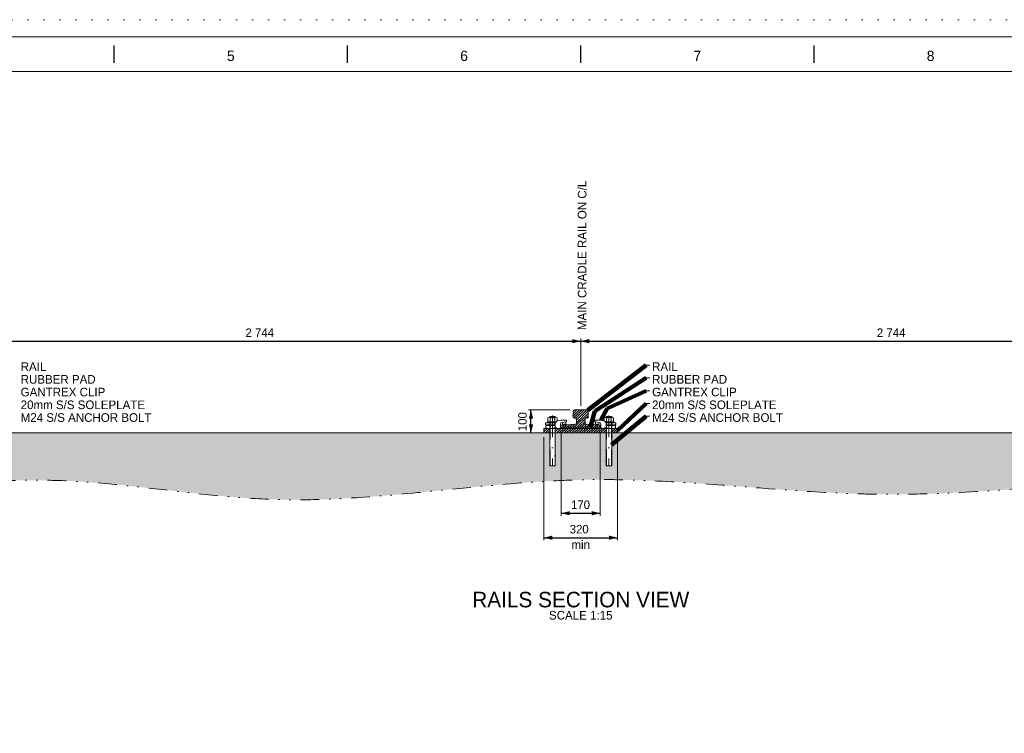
# Model space of a CAD drawing. Header units: millimetres. Extents: x -13251 to -636, y -568071 to -559161.
# Tile 7 of 12: x -9382 to -5103, y -562263 to -559161. Entities that reach past the tile are written whole.
import ezdxf
from ezdxf.enums import TextEntityAlignment as Align

# ---------------------------------------------------------------- set-up
doc = ezdxf.new("R2010")
doc.units = ezdxf.units.MM
doc.header["$MEASUREMENT"] = 0
for name, pattern in [('DGN Style 1', [69.724857, 0.116015, -69.608842]), ('DGN Style 2', [116.014736, 69.608842, -46.405895]), ('DGN Style 4', [185.739593, 92.811789, -46.405895, 0.116015, -46.405895]), ('DGN Style 6', [220.660029, 0.116015, -46.405895, 81.210315, -46.405895, 0.116015, -46.405895])]:
    doc.linetypes.add(name, pattern=pattern)
doc.styles.add('Style-ENGINEERING', font='ENGINEERING.shx')
doc.styles.add('Style-ENGINEERING_0', font='ENGINEERING.shx')
doc.dimstyles.new('MetricMM', dxfattribs={"dimtxt": 3, "dimasz": 3, "dimexe": 1.5, "dimexo": 1.5, "dimgap": 1.5, "dimtad": 1, "dimdec": 0, "dimzin": 7, "dimtxsty": 'Style-ENGINEERING_0', "dimcen": 0.09, "dimclrd": 1, "dimclre": 1, "dimclrt": 7, "dimadec": 0, "dimazin": 3, "dimtfac": 1, "dimtdec": 0, "dimtofl": 0, "dimtmove": 0, "dimatfit": 3, "dimfxl": 1, "dimtzin": 7, "dimlwd": -1, "dimlwe": 0, "dimarcsym": 0})

# ---------------------------------------------------------------- blocks, each defined once
blk = doc.blocks.new('*U52')
for p, q in [((-135.21, 284.53), (-135.21, 289.53)), ((-67.63, 284.53), (-67.63, 289.53)), ((-0.05, 284.53), (-0.05, 289.53)), ((67.54, 284.53), (67.54, 289.53))]:
    blk.add_line(p, q)
at = {"color": 7, "linetype": 'Continuous', "lineweight": 0, "flags": 128}
blk.add_lwpolyline([(-415.55, 292.03), (415.45, 292.03), (415.45, -291.97), (-415.55, -291.97), (-415.55, 292.03)], close=True, dxfattribs=at)
at = {"color": 7, "linetype": 'Continuous', "lineweight": 13, "flags": 128}
blk.add_lwpolyline([(-405.55, 282.03), (405.45, 282.03), (405.45, -281.97), (-405.55, -281.97), (-405.55, 282.03)], close=True, dxfattribs=at)
at = {"char_height": 3, "attachment_point": 5, "line_spacing_factor": 1.2, "style": 'Style-ENGINEERING'}
for s, insert in [('5', (-101.42, 286.53)), ('6', (-33.84, 286.53)), ('7', (33.74, 286.53)), ('8', (101.33, 286.53))]:
    blk.add_mtext(s, dxfattribs=dict(at, insert=insert))
blk = doc.blocks.new('*U56')
at = {"color": 7, "linetype": 'Continuous', "lineweight": 0}
for p, q in [((-12, 14), (-13, 13)), ((-13, 13), (-13, 9)), ((10, 14), (-12, 14)), ((10, 14), (11, 13)), ((11, 13), (11, 9))]:
    blk.add_line(p, q, dxfattribs=at)
at = {"color": 7, "linetype": 'DGN Style 2', "lineweight": 0}
for p, q in [((11, 13), (-13, 13)), ((-12, 14), (-12, 9)), ((10, 14), (10, 9))]:
    blk.add_line(p, q, dxfattribs=at)
at = {"color": 7, "linetype": 'Continuous', "lineweight": 0, "flags": 128}
for points in [[(-21, -5.6), (-21, 7.5)], [(-16, 9), (14, 9)], [(-11, -8.6), (-11, 7.5)], [(9, 7.5), (9, -8.6)], [(19, 7.5), (19, -8.6)], [(-16.8, -10), (21, -10), (21, -14), (-13.7, -14)], [(14, -10), (-16, -10)]]:
    blk.add_lwpolyline(points, dxfattribs=at)
at = {"color": 7, "linetype": 'DGN Style 2', "lineweight": 0, "flags": 128}
for points in [[(-13.5, -14), (-13.5, -10)], [(11.5, -10), (11.5, -14)]]:
    blk.add_lwpolyline(points, dxfattribs=at)
at = {"color": 7, "linetype": 'Continuous', "lineweight": 0}
for centre, radius, start, end in [((-16, -0.2), 9.21, 57.1328, 122.8672), ((-1, -25.7), 34.6, 73.2213, 106.7787), ((14, -0.8), 9.21, 237.1328, 302.8672)]:
    blk.add_arc(centre, radius, start, end, dxfattribs=at)
at = {"color": 7, "linetype": 'Continuous', "lineweight": 0, "extrusion": (0, 0, -1)}
for centre, radius, start, end in [((-14, -0.2), 9.21, 57.1328, 122.8672), ((16, -0.8), 9.21, 237.1328, 275.2581), ((1, 24.6), 34.6, 253.2213, 286.7787)]:
    blk.add_arc(centre, radius, start, end, dxfattribs=at)
blk = doc.blocks.new('*U57')
at = {"color": 7, "linetype": 'Continuous', "lineweight": 0}
for p, q in [((-12, 14), (-13, 13)), ((-13, 13), (-13, 9)), ((10, 14), (-12, 14)), ((10, 14), (11, 13)), ((11, 13), (11, 9))]:
    blk.add_line(p, q, dxfattribs=at)
at = {"color": 7, "linetype": 'DGN Style 2', "lineweight": 0}
for p, q in [((11, 13), (-13, 13)), ((-12, 14), (-12, 9)), ((10, 14), (10, 9))]:
    blk.add_line(p, q, dxfattribs=at)
at = {"color": 7, "linetype": 'Continuous', "lineweight": 0, "extrusion": (0, 0, -1), "flags": 128}
for points in [[(21, -5.6), (21, 7.5)], [(16, 9), (-14, 9)], [(11, -8.6), (11, 7.5)], [(-9, 7.5), (-9, -8.6)], [(-19, 7.5), (-19, -8.6)], [(16.8, -10), (-21, -10), (-21, -14), (13.7, -14)], [(-14, -10), (16, -10)]]:
    blk.add_lwpolyline(points, dxfattribs=at)
at = {"color": 7, "linetype": 'DGN Style 2', "lineweight": 0, "extrusion": (0, 0, -1), "flags": 128}
for points in [[(13.5, -14), (13.5, -10)], [(-11.5, -10), (-11.5, -14)]]:
    blk.add_lwpolyline(points, dxfattribs=at)
at = {"color": 7, "linetype": 'Continuous', "lineweight": 0}
for centre, radius, start, end in [((-16, -0.2), 9.21, 57.1328, 122.8672), ((-1, -25.7), 34.6, 73.2213, 106.7787), ((14, -0.8), 9.21, 237.1328, 302.8672)]:
    blk.add_arc(centre, radius, start, end, dxfattribs=at)
at = {"color": 7, "linetype": 'Continuous', "lineweight": 0, "extrusion": (0, 0, -1)}
for centre, radius, start, end in [((-14, -0.2), 9.21, 57.1328, 122.8672), ((16, -0.8), 9.21, 237.1328, 275.2581), ((1, 24.6), 34.6, 253.2213, 286.7787)]:
    blk.add_arc(centre, radius, start, end, dxfattribs=at)
blk = doc.blocks.new('*D63')
at = {"color": 1, "linetype": 'Continuous', "lineweight": 0, "transparency": 16777216}
for p, q in [((-2744.2, 2777), (-2744.2, 3068.6)), ((0, 2777), (0, 3068.6))]:
    blk.add_line(p, q, dxfattribs=at)
at = {"color": 1, "linetype": 'Continuous', "transparency": 16777216}
blk.add_line((-2744.2, 3057.5), (0, 3057.5), dxfattribs=at)
at = {"color": 1, "linetype": 'Continuous', "lineweight": 0, "transparency": 16777216}
blk.add_solid([(-2707.2, 3048.3), (-2744.2, 3057.5), (-2707.2, 3066.8)], dxfattribs=at)
at = {"color": 1, "linetype": 'Continuous', "lineweight": 0, "transparency": 16777216, "extrusion": (0, 0, -1)}
blk.add_solid([(37, 3066.8), (0, 3057.5), (37, 3048.3)], dxfattribs=at)
at = {"layer": 'Defpoints', "color": 7, "linetype": 'Continuous', "lineweight": 0, "transparency": 16777216}
for p in [(-1372.1, 3057.5), (0, 3057.5), (-2744.2, 2758.5), (0, 2758.5)]:
    blk.add_point(p, dxfattribs=at)
at = {"color": 7, "linetype": 'Continuous', "lineweight": 0, "transparency": 16777216, "style": 'Style-ENGINEERING'}
blk.add_text('2 744', height=37, dxfattribs=at).set_placement((-1457, 3094.5), align=Align.MIDDLE_LEFT)
blk = doc.blocks.new('*D64')
at = {"color": 1, "linetype": 'Continuous', "lineweight": 0, "transparency": 16777216}
for p, q in [((0, 2777), (0, 3068.6)), ((2744.3, 2777), (2744.3, 3068.6))]:
    blk.add_line(p, q, dxfattribs=at)
at = {"color": 1, "linetype": 'Continuous', "transparency": 16777216}
blk.add_line((0, 3057.5), (2744.3, 3057.5), dxfattribs=at)
at = {"color": 1, "linetype": 'Continuous', "lineweight": 0, "transparency": 16777216}
blk.add_solid([(37, 3048.3), (0, 3057.5), (37, 3066.8)], dxfattribs=at)
at = {"color": 1, "linetype": 'Continuous', "lineweight": 0, "transparency": 16777216, "extrusion": (0, 0, -1)}
blk.add_solid([(-2707.3, 3066.8), (-2744.3, 3057.5), (-2707.3, 3048.3)], dxfattribs=at)
at = {"layer": 'Defpoints', "color": 7, "linetype": 'Continuous', "lineweight": 0, "transparency": 16777216}
for p in [(1372.1, 3057.5), (2744.3, 3057.5), (0, 2758.5), (2744.3, 2758.5)]:
    blk.add_point(p, dxfattribs=at)
at = {"color": 7, "linetype": 'Continuous', "lineweight": 0, "transparency": 16777216, "style": 'Style-ENGINEERING'}
blk.add_text('2 744', height=37, dxfattribs=at).set_placement((1287.2, 3094.5), align=Align.MIDDLE_LEFT)
blk = doc.blocks.new('*D66')
at = {"color": 1, "linetype": 'Continuous', "lineweight": 0, "transparency": 16777216}
for p, q in [((-46, 2758.5), (-227.3, 2758.5)), ((-178.5, 2658.7), (-227.3, 2658.7))]:
    blk.add_line(p, q, dxfattribs=at)
at = {"color": 1, "linetype": 'Continuous', "transparency": 16777216}
blk.add_line((-216.2, 2658.7), (-216.2, 2758.5), dxfattribs=at)
at = {"color": 1, "linetype": 'Continuous', "lineweight": 0, "transparency": 16777216, "extrusion": (0, 0, -1)}
blk.add_solid([(225.4, 2721.5), (216.2, 2758.5), (206.9, 2721.5)], dxfattribs=at)
at = {"color": 1, "linetype": 'Continuous', "lineweight": 0, "transparency": 16777216}
blk.add_solid([(-206.9, 2695.7), (-216.2, 2658.7), (-225.4, 2695.7)], dxfattribs=at)
at = {"layer": 'Defpoints', "color": 7, "linetype": 'Continuous', "lineweight": 0, "transparency": 16777216}
for p in [(-216.2, 2758.5), (-27.5, 2758.5), (-216.2, 2708.6), (-160, 2658.7)]:
    blk.add_point(p, dxfattribs=at)
at = {"color": 7, "linetype": 'Continuous', "lineweight": 0, "transparency": 16777216, "style": 'Style-ENGINEERING'}
blk.add_text('100', height=37, rotation=90, dxfattribs=at).set_placement((-253.2, 2666.4), align=Align.MIDDLE_LEFT)
blk = doc.blocks.new('*D76')
at = {"color": 1, "linetype": 'Continuous', "lineweight": 0, "transparency": 16777216}
for p, q in [((-160, 2640.2), (-160, 2192.3)), ((160, 2640.2), (160, 2192.3))]:
    blk.add_line(p, q, dxfattribs=at)
at = {"color": 1, "linetype": 'Continuous', "transparency": 16777216}
blk.add_line((-160, 2203.4), (160, 2203.4), dxfattribs=at)
at = {"color": 1, "linetype": 'Continuous', "lineweight": 0, "transparency": 16777216}
blk.add_solid([(-123, 2194.1), (-160, 2203.4), (-123, 2212.6)], dxfattribs=at)
at = {"color": 1, "linetype": 'Continuous', "lineweight": 0, "transparency": 16777216, "extrusion": (0, 0, -1)}
blk.add_solid([(-123, 2212.6), (-160, 2203.4), (-123, 2194.1)], dxfattribs=at)
at = {"layer": 'Defpoints', "color": 7, "linetype": 'Continuous', "lineweight": 0, "transparency": 16777216}
for p in [(-160, 2658.7), (160, 2658.7), (0, 2203.4), (160, 2203.4)]:
    blk.add_point(p, dxfattribs=at)
at = {"color": 7, "linetype": 'Continuous', "lineweight": 0, "transparency": 16777216, "style": 'Style-ENGINEERING'}
blk.add_text('320', height=37, dxfattribs=at).set_placement((-47.9, 2240.4), align=Align.MIDDLE_LEFT)
blk = doc.blocks.new('*D77')
at = {"color": 1, "linetype": 'Continuous', "lineweight": 0, "transparency": 16777216}
for p, q in [((-84.8, 2660.2), (-84.8, 2298.5)), ((84.8, 2660.2), (84.8, 2298.5))]:
    blk.add_line(p, q, dxfattribs=at)
at = {"color": 1, "linetype": 'Continuous', "transparency": 16777216}
blk.add_line((-84.8, 2309.6), (84.8, 2309.6), dxfattribs=at)
at = {"color": 1, "linetype": 'Continuous', "lineweight": 0, "transparency": 16777216}
blk.add_solid([(-47.8, 2300.4), (-84.8, 2309.6), (-47.8, 2318.9)], dxfattribs=at)
at = {"color": 1, "linetype": 'Continuous', "lineweight": 0, "transparency": 16777216, "extrusion": (0, 0, -1)}
blk.add_solid([(-47.8, 2318.9), (-84.8, 2309.6), (-47.8, 2300.4)], dxfattribs=at)
at = {"layer": 'Defpoints', "color": 7, "linetype": 'Continuous', "lineweight": 0, "transparency": 16777216}
for p in [(-84.8, 2678.7), (84.8, 2678.7), (0, 2309.6), (84.8, 2309.6)]:
    blk.add_point(p, dxfattribs=at)
at = {"color": 7, "linetype": 'Continuous', "lineweight": 0, "transparency": 16777216, "style": 'Style-ENGINEERING'}
blk.add_text('170', height=37, dxfattribs=at).set_placement((-42.2, 2346.6), align=Align.MIDDLE_LEFT)
blk = doc.blocks.new('*U49')
at = {"linetype": 'DGN Style 6', "lineweight": 0}
h = blk.add_hatch(dxfattribs=at)
h.set_pattern_fill('HATCH', color=5, style=0, pattern_type=2)
h.set_pattern_definition([(45, (-3.236, 2702.493), (-5.3033, 5.3033), [])])
h.paths.add_polyline_path([(82.9, 2691.9), (23.63, 2696.49, -0.3917214), (19.01, 2701.48), (19.01, 2719.17, -0.5232726), (25.76, 2723.86, 0.5232726), (32.51, 2728.54), (32.51, 2753.54, 0.4142136), (27.51, 2758.54), (-27.49, 2758.54, 0.4142136), (-32.49, 2753.54), (-32.49, 2728.54, 0.4142136), (-27.49, 2723.54), (-23.99, 2723.54, -0.4142136), (-18.99, 2718.54), (-18.99, 2701.48, -0.3917214), (-23.6, 2696.49), (-82.87, 2691.9, 0.3917214), (-87.49, 2686.91), (-87.49, 2683.54), (87.51, 2683.54), (87.51, 2686.91, 0.3917214)])
h = blk.add_hatch(dxfattribs=at)
h.set_pattern_fill('GRAVEL', style=0, pattern_type=2)
h.set_pattern_definition([(228.0128, (1797.68, 3043.634), (-3999.99996, -4500.00003), [67.268, -6659.544]), (184.96974, (1752.68, 2993.634), (6000, 500.00003), [115.434, -11427.962]), (132.51045, (1637.68, 2983.634), (5000, -5500), [81.394, -8058.016]), (267.2737, (1442.68, 2858.634), (500, 10000), [105.119, -10406.779]), (292.83365, (1437.68, 2753.634), (-2499.99998, 6000.00001), [103.078, -10204.687]), (357.2737, (1477.68, 2658.634), (-10000, 500), [105.119, -10406.779]), (37.69424, (1582.68, 2653.634), (-6500.00004, -4999.999947), [139.014, -13762.424]), (72.25533, (1692.68, 2738.634), (3500.00007, 10999.99998), [131.244, -12993.161]), (121.42957, (1732.68, 2863.634), (-4000.00004, 6499.99997), [105.475, -10442.037]), (175.23636, (1677.68, 2953.634), (5500, -500.00003), [120.416, -5900.381]), (222.39744, (1557.68, 2963.634), (-5999.99998, -5500.00002), [155.724, -15416.688]), (138.8141, (1937.68, 2853.634), (-3500, 3000), [53.15, -5261.922]), (171.46923, (1897.68, 2888.634), (6499.99999, -1000.00004), [101.118, -10010.756]), (225, (1797.68, 2903.63), (-9e-14, -500), [70.71, -636.396]), (203.1986, (1762.68, 2963.634), (2500, 1000), [38.08, -3769.808]), (291.8014, (1727.68, 2948.63), (-500, 1500), [53.852, -2638.73]), (30.9638, (1747.68, 2898.63), (1500, 1000), [87.465, -2828.011]), (161.565, (1822.68, 2943.63), (1000, -500), [63.245, -1517.893]), (16.38954, (1437.68, 2948.634), (5000.00001, 1499.99997), [88.6, -8771.423]), (70.3462, (1522.68, 2973.634), (-2000, -5500), [74.33, -7358.704]), (293.1986, (1822.68, 3043.634), (-1000, 2500), [76.157, -3731.73]), (343.61046, (1852.68, 2973.634), (-5000.00001, 1499.99997), [88.6, -8771.423]), (339.444, (1437.68, 2638.634), (-2500, 1000), [85.44, -4186.562]), (294.77514, (1517.68, 2608.634), (-2500.00004, 5499.99998), [71.589, -7087.322]), (66.8014, (1827.68, 2543.634), (1000, 2500), [76.157, -3731.73]), (17.354, (1857.68, 2613.634), (-6499.99999, -2000.00004), [83.815, -8297.712]), (69.444, (1582.68, 2543.634), (-1000, -2500), [42.72, -4229.282]), (101.31, (1797.68, 2543.63), (-500, 2000), [25.495, -2524.015]), (165.9638, (1792.68, 2568.63), (1500, -500), [103.078, -1958.475]), (186.009, (1692.68, 2593.634), (5000, 500), [95.525, -9456.962]), (303.69, (1747.68, 2853.63), (-500, 1000), [72.11, -1730.665]), (353.15723, (1787.68, 2793.634), (8500.00001, -999.99994), [125.897, -12463.781]), (60.9454, (1912.68, 2778.634), (-2000, -3500), [51.478, -5096.337]), (90, (1937.7, 2823.63), (-500, 500), [30, -470]), (120.25644, (1682.68, 2608.634), (2000, -3500), [69.462, -6876.76]), (48.0128, (1647.68, 2668.634), (3999.99996, 4500.00003), [134.536, -6592.276]), (0, (1737.7, 2768.63), (500, 500), [130, -370]), (325.30485, (1867.68, 2768.634), (4999.99997, -3500.00004), [79.057, -7826.637]), (254.0546, (1932.68, 2723.634), (-500, -2000), [72.8, -3567.254]), (207.64597, (1912.68, 2653.634), (-9500.00003, -4999.99994), [118.532, -11734.737]), (175.42608, (1807.68, 2598.634), (-6500, 499.99997), [125.4, -12414.537])])
edge = h.paths.add_edge_path()
edge.add_spline(control_points=[(-4116.1, 2480.73), (-3880.36, 2447.3), (-3267.32, 2360.34), (-2337.46, 2516.62), (-1202.15, 2291.23), (-10.18, 2534.03), (1400.06, 2314.47), (2758.47, 2541.16), (3680.79, 2411.11), (4076.15, 2355.36)], knot_values=[0, 0, 0, 0, 0.0866671, 0.2253722, 0.3387833, 0.503846, 0.6612115, 0.8547735, 1, 1, 1, 1], degree=3, periodic=0)
edge.add_line((4076.15, 2355.36), (4123.86, 2658.72))
edge.add_line((4123.86, 2658.72), (4018.51, 2658.72))
edge.add_line((4018.51, 2658.72), (3993.01, 2658.72))
edge.add_line((3993.01, 2658.72), (3993.01, 2516.19))
edge.add_line((3993.01, 2516.19), (3992.01, 2515.19))
edge.add_line((3992.01, 2515.19), (3981.03, 2515.67))
edge.add_line((3981.03, 2515.67), (3981.01, 2515.19))
edge.add_line((3981.01, 2515.19), (3981.01, 2515.67))
edge.add_line((3981.01, 2515.67), (3969.01, 2516.19))
edge.add_line((3969.01, 2516.19), (3969.01, 2658.72))
edge.add_line((3969.01, 2658.72), (3748.01, 2658.72))
edge.add_line((3748.01, 2658.72), (3748.01, 2516.19))
edge.add_line((3748.01, 2516.19), (3747.01, 2515.19))
edge.add_line((3747.01, 2515.19), (3736.03, 2515.67))
edge.add_line((3736.03, 2515.67), (3736.01, 2515.19))
edge.add_line((3736.01, 2515.19), (3736.01, 2515.67))
edge.add_line((3736.01, 2515.67), (3724.01, 2516.19))
edge.add_line((3724.01, 2516.19), (3724.01, 2658.72))
edge.add_line((3724.01, 2658.72), (3698.51, 2658.72))
edge.add_line((3698.51, 2658.72), (2904.27, 2658.72))
edge.add_line((2904.27, 2658.72), (2878.77, 2658.72))
edge.add_line((2878.77, 2658.72), (2878.77, 2516.19))
edge.add_line((2878.77, 2516.19), (2877.77, 2515.19))
edge.add_line((2877.77, 2515.19), (2866.79, 2515.67))
edge.add_line((2866.79, 2515.67), (2866.77, 2515.19))
edge.add_line((2866.77, 2515.19), (2866.77, 2515.67))
edge.add_line((2866.77, 2515.67), (2854.77, 2516.19))
edge.add_line((2854.77, 2516.19), (2854.77, 2658.72))
edge.add_line((2854.77, 2658.72), (2633.77, 2658.72))
edge.add_line((2633.77, 2658.72), (2633.77, 2516.19))
edge.add_line((2633.77, 2516.19), (2632.77, 2515.19))
edge.add_line((2632.77, 2515.19), (2621.79, 2515.67))
edge.add_line((2621.79, 2515.67), (2621.77, 2515.19))
edge.add_line((2621.77, 2515.19), (2621.77, 2515.67))
edge.add_line((2621.77, 2515.67), (2609.77, 2516.19))
edge.add_line((2609.77, 2516.19), (2609.77, 2658.72))
edge.add_line((2609.77, 2658.72), (2584.27, 2658.72))
edge.add_line((2584.27, 2658.72), (160.01, 2658.72))
edge.add_line((160.01, 2658.72), (134.51, 2658.72))
edge.add_line((134.51, 2658.72), (134.51, 2516.19))
edge.add_line((134.51, 2516.19), (133.51, 2515.19))
edge.add_line((133.51, 2515.19), (122.53, 2515.67))
edge.add_line((122.53, 2515.67), (122.51, 2515.19))
edge.add_line((122.51, 2515.19), (122.51, 2515.67))
edge.add_line((122.51, 2515.67), (110.51, 2516.19))
edge.add_line((110.51, 2516.19), (110.51, 2658.72))
edge.add_line((110.51, 2658.72), (-110.49, 2658.72))
edge.add_line((-110.49, 2658.72), (-110.49, 2516.19))
edge.add_line((-110.49, 2516.19), (-111.49, 2515.19))
edge.add_line((-111.49, 2515.19), (-122.47, 2515.67))
edge.add_line((-122.47, 2515.67), (-122.49, 2515.19))
edge.add_line((-122.49, 2515.19), (-122.49, 2515.67))
edge.add_line((-122.49, 2515.67), (-134.49, 2516.19))
edge.add_line((-134.49, 2516.19), (-134.49, 2658.72))
edge.add_line((-134.49, 2658.72), (-159.99, 2658.72))
edge.add_line((-159.99, 2658.72), (-2584.24, 2658.72))
edge.add_line((-2584.24, 2658.72), (-2609.74, 2658.72))
edge.add_line((-2609.74, 2658.72), (-2609.74, 2516.19))
edge.add_line((-2609.74, 2516.19), (-2610.74, 2515.19))
edge.add_line((-2610.74, 2515.19), (-2621.72, 2515.67))
edge.add_line((-2621.72, 2515.67), (-2621.74, 2515.19))
edge.add_line((-2621.74, 2515.19), (-2621.74, 2515.67))
edge.add_line((-2621.74, 2515.67), (-2633.74, 2516.19))
edge.add_line((-2633.74, 2516.19), (-2633.74, 2658.72))
edge.add_line((-2633.74, 2658.72), (-2854.74, 2658.72))
edge.add_line((-2854.74, 2658.72), (-2854.74, 2516.19))
edge.add_line((-2854.74, 2516.19), (-2855.74, 2515.19))
edge.add_line((-2855.74, 2515.19), (-2866.72, 2515.67))
edge.add_line((-2866.72, 2515.67), (-2866.74, 2515.19))
edge.add_line((-2866.74, 2515.19), (-2866.74, 2515.67))
edge.add_line((-2866.74, 2515.67), (-2878.74, 2516.19))
edge.add_line((-2878.74, 2516.19), (-2878.74, 2658.72))
edge.add_line((-2878.74, 2658.72), (-2904.24, 2658.72))
edge.add_line((-2904.24, 2658.72), (-3693.47, 2658.72))
edge.add_line((-3693.47, 2658.72), (-3718.97, 2658.72))
edge.add_line((-3718.97, 2658.72), (-3718.97, 2516.19))
edge.add_line((-3718.97, 2516.19), (-3719.97, 2515.19))
edge.add_line((-3719.97, 2515.19), (-3730.95, 2515.67))
edge.add_line((-3730.95, 2515.67), (-3730.97, 2515.19))
edge.add_line((-3730.97, 2515.19), (-3730.97, 2515.67))
edge.add_line((-3730.97, 2515.67), (-3742.97, 2516.19))
edge.add_line((-3742.97, 2516.19), (-3742.97, 2658.72))
edge.add_line((-3742.97, 2658.72), (-3963.97, 2658.72))
edge.add_line((-3963.97, 2658.72), (-3963.97, 2516.19))
edge.add_line((-3963.97, 2516.19), (-3964.97, 2515.19))
edge.add_line((-3964.97, 2515.19), (-3975.95, 2515.67))
edge.add_line((-3975.95, 2515.67), (-3975.97, 2515.19))
edge.add_line((-3975.97, 2515.19), (-3975.97, 2515.67))
edge.add_line((-3975.97, 2515.67), (-3987.97, 2516.19))
edge.add_line((-3987.97, 2516.19), (-3987.97, 2658.72))
edge.add_line((-3987.97, 2658.72), (-4013.47, 2658.72))
edge.add_line((-4013.47, 2658.72), (-4116.1, 2658.72))
edge.add_line((-4116.1, 2658.72), (-4116.1, 2480.73))
at = {"linetype": 'Continuous', "lineweight": 0}
h = blk.add_hatch(dxfattribs=at)
h.set_pattern_fill('HATCH', color=30, style=0, pattern_type=2)
h.set_pattern_definition([(45, (-159.986, 2678.717), (-5.3033, 5.3033), [])])
h.paths.add_polyline_path([(-159.99, 2678.72), (-134.49, 2678.72), (-134.49, 2658.72), (-159.99, 2658.72)])
h = blk.add_hatch(dxfattribs=at)
h.set_pattern_fill('HATCH', color=30, style=0, pattern_type=2)
h.set_pattern_definition([(45, (-110.486, 2678.717), (-5.3033, 5.3033), [])])
h.paths.add_polyline_path([(-110.49, 2678.72), (110.51, 2678.72), (110.51, 2658.72), (-110.49, 2658.72)])
h = blk.add_hatch(dxfattribs=at)
h.set_pattern_fill('HATCH', style=0, pattern_type=2)
h.set_pattern_definition([(135, (84.794, 2683.539), (5.3033, 5.3033), [])])
h.paths.add_polyline_path([(84.79, 2683.54), (-84.77, 2683.54), (-84.77, 2678.72), (84.79, 2678.72)])
h = blk.add_hatch(dxfattribs=at)
h.set_pattern_fill('HATCH', color=30, style=0, pattern_type=2)
h.set_pattern_definition([(45, (134.514, 2678.717), (-5.3033, 5.3033), [])])
h.paths.add_polyline_path([(134.51, 2678.72), (160.01, 2678.72), (160.01, 2658.72), (134.51, 2658.72)])
at = {"color": 7, "linetype": 'Continuous', "lineweight": 0}
for p, q in [((284.87, 2952.96), (299.87, 2952.96)), ((284.87, 2897.63), (299.87, 2897.63)), ((284.87, 2842.31), (299.87, 2842.31)), ((284.87, 2786.99), (299.87, 2786.99)), ((284.87, 2731.66), (299.87, 2731.66)), ((-4116.1, 2658.72), (4123.86, 2658.72)), ((-134.49, 2516.19), (-134.49, 2665.19)), ((-110.49, 2516.19), (-110.49, 2678.72)), ((110.51, 2516.19), (110.51, 2678.72)), ((134.51, 2516.19), (134.51, 2665.19)), ((-133.49, 2515.19), (-134.49, 2516.19)), ((-110.49, 2516.19), (-111.49, 2515.19)), ((110.51, 2516.19), (111.51, 2515.19)), ((133.51, 2515.19), (134.51, 2516.19))]:
    blk.add_line(p, q, dxfattribs=at)
at = {"color": 7, "linetype": 'DGN Style 2', "lineweight": 0}
for p, q in [((-134.49, 2678.74), (-134.49, 2702.39)), ((-133.49, 2515.19), (-133.49, 2702.39)), ((-111.49, 2515.19), (-111.49, 2702.39)), ((-110.49, 2680.83), (-110.49, 2702.39)), ((110.51, 2680.83), (110.51, 2702.39)), ((111.51, 2515.19), (111.51, 2702.39)), ((133.51, 2515.19), (133.51, 2702.39)), ((134.51, 2678.74), (134.51, 2702.39)), ((-117.41, 2690.97), (-110.49, 2690.97)), ((117.43, 2690.97), (110.51, 2690.97))]:
    blk.add_line(p, q, dxfattribs=at)
at = {"color": 1, "linetype": 'DGN Style 4', "lineweight": 0}
for p, q in [((-122.49, 2733.91), (-122.49, 2515.19)), ((122.51, 2733.91), (122.51, 2515.19))]:
    blk.add_line(p, q, dxfattribs=at)
at = {"color": 3, "linetype": 'Continuous', "lineweight": 0}
for p, q in [((-77.36, 2694.03), (-80, 2704.67)), ((-64.67, 2695.2), (-64.04, 2706.77)), ((64.7, 2695.2), (64.07, 2706.77)), ((77.39, 2694.03), (80.03, 2704.67))]:
    blk.add_line(p, q, dxfattribs=at)
at = {"color": 7, "linetype": 'DGN Style 1', "lineweight": 0, "flags": 128}
blk.add_lwpolyline([(-6307.49, 4455.04), (6307.51, 4455.04), (6307.51, -4454.96), (-6307.49, -4454.96), (-6307.49, 4455.04)], close=True, dxfattribs=at)
at = {"color": 5, "linetype": 'Continuous', "lineweight": 0, "flags": 128}
blk.add_lwpolyline([(87.51, 2686.91), (87.51, 2683.54), (-87.49, 2683.54), (-87.49, 2686.91, -0.3917214), (-82.87, 2691.9), (-23.6, 2696.49, 0.3917214), (-18.99, 2701.48), (-18.99, 2718.54, 0.4142136), (-23.99, 2723.54), (-27.49, 2723.54, -0.4142136), (-32.49, 2728.54), (-32.49, 2753.54, -0.4142136), (-27.49, 2758.54), (27.51, 2758.54, -0.4142136), (32.51, 2753.54), (32.51, 2728.54, -0.5232726), (25.76, 2723.86, 0.5232726), (19.01, 2719.17), (19.01, 2701.48, 0.3917214), (23.63, 2696.49), (82.9, 2691.9, -0.3917214), (87.51, 2686.91)], format="xyb", close=True, dxfattribs=at)
at = {"color": 5, "linetype": 'DGN Style 6', "lineweight": 0, "flags": 128}
blk.add_lwpolyline([(82.9, 2691.9), (23.63, 2696.49, -0.3917214), (19.01, 2701.48), (19.01, 2719.17, -0.5232726), (25.76, 2723.86, 0.5232726), (32.51, 2728.54), (32.51, 2753.54, 0.4142136), (27.51, 2758.54), (-27.49, 2758.54, 0.4142136), (-32.49, 2753.54), (-32.49, 2728.54, 0.4142136), (-27.49, 2723.54), (-23.99, 2723.54, -0.4142136), (-18.99, 2718.54), (-18.99, 2701.48, -0.3917214), (-23.6, 2696.49), (-82.87, 2691.9, 0.3917214), (-87.49, 2686.91), (-87.49, 2683.54), (87.51, 2683.54), (87.51, 2686.91, 0.3917214), (82.9, 2691.9)], format="xyb", close=True, dxfattribs=at)
at = {"color": 3, "linetype": 'Continuous', "lineweight": 0, "flags": 128}
for points in [[(-113.74, 2694.39), (-152.74, 2694.39), (-152.74, 2702.39), (-109.76, 2702.39)], [(113.77, 2694.39), (152.77, 2694.39), (152.77, 2702.39), (109.79, 2702.39)], [(-147.49, 2694.39), (-147.49, 2690.97)], [(-137.74, 2690.97), (-137.74, 2694.39)], [(137.77, 2690.97), (137.77, 2694.39)], [(147.51, 2694.39), (147.51, 2690.97)]]:
    blk.add_lwpolyline(points, dxfattribs=at)
for points in [[(-87.49, 2682.3), (-87.49, 2697.44, -0.3764003), (-81.29, 2704.5), (-62.98, 2706.91, 0.4035118), (-61.44, 2708.84), (-61.77, 2712.33, 0.3869048), (-63.54, 2713.94), (-86.73, 2713.94, 0.0490644), (-87.42, 2713.87), (-102.04, 2710.97, 0.181534), (-104.17, 2709.65), (-112.04, 2699.43, 0.0949713), (-112.65, 2698.23), (-113.98, 2693.55, -0.3350456), (-117.41, 2690.97), (-147.95, 2690.97, 0.4142136), (-151.52, 2687.4), (-151.52, 2682.3, 0.4142136), (-147.95, 2678.74), (-117.99, 2678.74, -0.2448426), (-100.61, 2678.74), (-91.05, 2678.74, 0.4142136), (-87.49, 2682.3)], [(87.51, 2682.3), (87.51, 2697.44, 0.3764003), (81.32, 2704.5), (63.01, 2706.91, -0.4035118), (61.47, 2708.84), (61.8, 2712.33, -0.3869048), (63.57, 2713.94), (86.76, 2713.94, -0.0490644), (87.45, 2713.87), (102.07, 2710.97, -0.181534), (104.2, 2709.65), (112.07, 2699.43, -0.0949713), (112.67, 2698.23), (114.01, 2693.55, 0.3350456), (117.43, 2690.97), (147.98, 2690.97, -0.4142136), (151.55, 2687.4), (151.55, 2682.3, -0.4142136), (147.98, 2678.74), (118.02, 2678.74, 0.2448426), (100.64, 2678.74), (91.08, 2678.74, -0.4142136), (87.51, 2682.3)]]:
    blk.add_lwpolyline(points, format="xyb", close=True, dxfattribs=at)
at = {"color": 30, "linetype": 'Continuous', "lineweight": 0, "flags": 128}
for points in [[(160.01, 2658.72), (-159.99, 2658.72), (-159.99, 2678.72), (160.01, 2678.72), (160.01, 2658.72)], [(-159.99, 2678.72), (-134.49, 2678.72), (-134.49, 2658.72), (-159.99, 2658.72), (-159.99, 2678.72)], [(-110.49, 2678.72), (110.51, 2678.72), (110.51, 2658.72), (-110.49, 2658.72), (-110.49, 2678.72)], [(134.51, 2678.72), (160.01, 2678.72), (160.01, 2658.72), (134.51, 2658.72), (134.51, 2678.72)]]:
    blk.add_lwpolyline(points, close=True, dxfattribs=at)
at = {"color": 7, "linetype": 'Continuous', "lineweight": 0, "flags": 128}
for points in [[(-84.77, 2683.54), (84.79, 2683.54), (84.79, 2678.72), (-84.77, 2678.72), (-84.77, 2683.54)], [(84.79, 2683.54), (-84.77, 2683.54), (-84.77, 2678.72), (84.79, 2678.72), (84.79, 2683.54)]]:
    blk.add_lwpolyline(points, close=True, dxfattribs=at)
at = {"color": 7, "linetype": 'DGN Style 2', "lineweight": 0, "flags": 128}
for points in [[(-134.49, 2516.19), (-110.49, 2516.19)], [(134.51, 2516.19), (110.51, 2516.19)]]:
    blk.add_lwpolyline(points, dxfattribs=at)
at = {"color": 7, "linetype": 'Continuous', "lineweight": 0, "flags": 128}
for points in [[(-133.49, 2515.19), (-111.49, 2515.19)], [(133.51, 2515.19), (111.51, 2515.19)]]:
    blk.add_lwpolyline(points, dxfattribs=at)
at = {"color": 3, "linetype": 'Continuous', "lineweight": 0}
for centre, start, end in [((-71.06, 2694.95), 4.44113, 184.44089), ((-75.31, 2694.62), 191.8088, 4.44137), ((-66.8, 2695.28), 184.44113, 357.90566)]:
    blk.add_arc(centre, 2.13, start, end, dxfattribs=at)
at = {"color": 3, "linetype": 'Continuous', "lineweight": 0, "extrusion": (0, 0, -1)}
for centre, start, end in [((-71.08, 2694.95), 4.44113, 184.44089), ((-66.83, 2695.28), 184.44113, 357.90566), ((-75.34, 2694.62), 191.8088, 4.44137)]:
    blk.add_arc(centre, 2.13, start, end, dxfattribs=at)
at = {"color": 7, "linetype": 'DGN Style 6', "lineweight": 0}
blk.add_open_spline([(-4116.1, 2480.73), (-3880.36, 2447.3), (-3267.32, 2360.34), (-2337.46, 2516.62), (-1202.15, 2291.23), (-10.18, 2534.03), (1400.06, 2314.47), (2758.47, 2541.16), (3680.79, 2411.11), (4076.15, 2355.36), (4092.05, 2456.48), (4107.96, 2557.6), (4123.86, 2658.72), (4088.74, 2658.72), (4053.63, 2658.72), (4018.51, 2658.72), (4010.01, 2658.72), (4001.51, 2658.72), (3993.01, 2658.72), (3993.01, 2611.21), (3993.01, 2563.7), (3993.01, 2516.19), (3992.68, 2515.86), (3992.35, 2515.53), (3992.01, 2515.19), (3988.35, 2515.35), (3984.69, 2515.51), (3981.03, 2515.67), (3981.03, 2515.51), (3981.02, 2515.35), (3981.01, 2515.19), (3981.01, 2515.35), (3981.01, 2515.51), (3981.01, 2515.67), (3977.01, 2515.85), (3973.01, 2516.02), (3969.01, 2516.19), (3969.01, 2563.7), (3969.01, 2611.21), (3969.01, 2658.72), (3895.35, 2658.72), (3821.68, 2658.72), (3748.01, 2658.72), (3748.01, 2611.21), (3748.01, 2563.7), (3748.01, 2516.19), (3747.68, 2515.86), (3747.35, 2515.53), (3747.01, 2515.19), (3743.35, 2515.35), (3739.69, 2515.51), (3736.03, 2515.67), (3736.03, 2515.51), (3736.02, 2515.35), (3736.01, 2515.19), (3736.01, 2515.35), (3736.01, 2515.51), (3736.01, 2515.67), (3732.01, 2515.85), (3728.01, 2516.02), (3724.01, 2516.19), (3724.01, 2563.7), (3724.01, 2611.21), (3724.01, 2658.72), (3715.51, 2658.72), (3707.01, 2658.72), (3698.51, 2658.72), (3433.77, 2658.72), (3169.02, 2658.72), (2904.27, 2658.72), (2895.77, 2658.72), (2887.27, 2658.72), (2878.77, 2658.72), (2878.77, 2611.21), (2878.77, 2563.7), (2878.77, 2516.19), (2878.44, 2515.86), (2878.11, 2515.53), (2877.77, 2515.19), (2874.11, 2515.35), (2870.45, 2515.51), (2866.79, 2515.67), (2866.79, 2515.51), (2866.78, 2515.35), (2866.77, 2515.19), (2866.77, 2515.35), (2866.77, 2515.51), (2866.77, 2515.67), (2862.77, 2515.85), (2858.77, 2516.02), (2854.77, 2516.19), (2854.77, 2563.7), (2854.77, 2611.21), (2854.77, 2658.72), (2781.11, 2658.72), (2707.44, 2658.72), (2633.77, 2658.72), (2633.77, 2611.21), (2633.77, 2563.7), (2633.77, 2516.19), (2633.44, 2515.86), (2633.11, 2515.53), (2632.77, 2515.19), (2629.11, 2515.35), (2625.45, 2515.51), (2621.79, 2515.67), (2621.79, 2515.51), (2621.78, 2515.35), (2621.77, 2515.19), (2621.77, 2515.35), (2621.77, 2515.51), (2621.77, 2515.67), (2617.77, 2515.85), (2613.77, 2516.02), (2609.77, 2516.19), (2609.77, 2563.7), (2609.77, 2611.21), (2609.77, 2658.72), (2601.27, 2658.72), (2592.77, 2658.72), (2584.27, 2658.72), (1776.19, 2658.72), (968.1, 2658.72), (160.01, 2658.72), (151.51, 2658.72), (143.01, 2658.72), (134.51, 2658.72), (134.51, 2611.21), (134.51, 2563.7), (134.51, 2516.19), (134.18, 2515.86), (133.85, 2515.53), (133.51, 2515.19), (129.85, 2515.35), (126.19, 2515.51), (122.53, 2515.67), (122.53, 2515.51), (122.52, 2515.35), (122.51, 2515.19), (122.51, 2515.35), (122.51, 2515.51), (122.51, 2515.67), (118.51, 2515.85), (114.51, 2516.02), (110.51, 2516.19), (110.51, 2563.7), (110.51, 2611.21), (110.51, 2658.72), (36.85, 2658.72), (-36.82, 2658.72), (-110.49, 2658.72), (-110.49, 2611.21), (-110.49, 2563.7), (-110.49, 2516.19), (-110.82, 2515.86), (-111.15, 2515.53), (-111.49, 2515.19), (-115.15, 2515.35), (-118.81, 2515.51), (-122.47, 2515.67), (-122.47, 2515.51), (-122.48, 2515.35), (-122.49, 2515.19), (-122.49, 2515.35), (-122.49, 2515.51), (-122.49, 2515.67), (-126.49, 2515.85), (-130.49, 2516.02), (-134.49, 2516.19), (-134.49, 2563.7), (-134.49, 2611.21), (-134.49, 2658.72), (-142.99, 2658.72), (-151.49, 2658.72), (-159.99, 2658.72), (-968.07, 2658.72), (-1776.16, 2658.72), (-2584.24, 2658.72), (-2592.74, 2658.72), (-2601.24, 2658.72), (-2609.74, 2658.72), (-2609.74, 2611.21), (-2609.74, 2563.7), (-2609.74, 2516.19), (-2610.08, 2515.86), (-2610.41, 2515.53), (-2610.74, 2515.19), (-2614.4, 2515.35), (-2618.06, 2515.51), (-2621.72, 2515.67), (-2621.73, 2515.51), (-2621.74, 2515.35), (-2621.74, 2515.19), (-2621.74, 2515.35), (-2621.74, 2515.51), (-2621.74, 2515.67), (-2625.74, 2515.85), (-2629.74, 2516.02), (-2633.74, 2516.19), (-2633.74, 2563.7), (-2633.74, 2611.21), (-2633.74, 2658.72), (-2707.41, 2658.72), (-2781.08, 2658.72), (-2854.74, 2658.72), (-2854.74, 2611.21), (-2854.74, 2563.7), (-2854.74, 2516.19), (-2855.08, 2515.86), (-2855.41, 2515.53), (-2855.74, 2515.19), (-2859.4, 2515.35), (-2863.06, 2515.51), (-2866.72, 2515.67), (-2866.73, 2515.51), (-2866.74, 2515.35), (-2866.74, 2515.19), (-2866.74, 2515.35), (-2866.74, 2515.51), (-2866.74, 2515.67), (-2870.74, 2515.85), (-2874.74, 2516.02), (-2878.74, 2516.19), (-2878.74, 2563.7), (-2878.74, 2611.21), (-2878.74, 2658.72), (-2887.24, 2658.72), (-2895.74, 2658.72), (-2904.24, 2658.72), (-3167.32, 2658.72), (-3430.4, 2658.72), (-3693.47, 2658.72), (-3701.97, 2658.72), (-3710.47, 2658.72), (-3718.97, 2658.72), (-3718.97, 2611.21), (-3718.97, 2563.7), (-3718.97, 2516.19), (-3719.3, 2515.86), (-3719.64, 2515.53), (-3719.97, 2515.19), (-3723.63, 2515.35), (-3727.29, 2515.51), (-3730.95, 2515.67), (-3730.96, 2515.51), (-3730.96, 2515.35), (-3730.97, 2515.19), (-3730.97, 2515.35), (-3730.97, 2515.51), (-3730.97, 2515.67), (-3734.97, 2515.85), (-3738.97, 2516.02), (-3742.97, 2516.19), (-3742.97, 2563.7), (-3742.97, 2611.21), (-3742.97, 2658.72), (-3816.64, 2658.72), (-3890.3, 2658.72), (-3963.97, 2658.72), (-3963.97, 2611.21), (-3963.97, 2563.7), (-3963.97, 2516.19), (-3964.3, 2515.86), (-3964.64, 2515.53), (-3964.97, 2515.19), (-3968.63, 2515.35), (-3972.29, 2515.51), (-3975.95, 2515.67), (-3975.96, 2515.51), (-3975.96, 2515.35), (-3975.97, 2515.19), (-3975.97, 2515.35), (-3975.97, 2515.51), (-3975.97, 2515.67), (-3979.97, 2515.85), (-3983.97, 2516.02), (-3987.97, 2516.19), (-3987.97, 2563.7), (-3987.97, 2611.21), (-3987.97, 2658.72), (-3996.47, 2658.72), (-4004.97, 2658.72), (-4013.47, 2658.72), (-4047.68, 2658.72), (-4081.89, 2658.72), (-4116.1, 2658.72), (-4116.1, 2599.39), (-4116.1, 2540.06), (-4116.1, 2480.73)], degree=3, knots=[0, 0, 0, 0, 0.0010442, 0.0027153, 0.0040817, 0.0060704, 0.0079664, 0.0102985, 0.0120482, 0.0120482, 0.0120482, 0.0240964, 0.0240964, 0.0240964, 0.0301205, 0.0301205, 0.0301205, 0.0361446, 0.0361446, 0.0361446, 0.0481928, 0.0481928, 0.0481928, 0.060241, 0.060241, 0.060241, 0.0722892, 0.0722892, 0.0722892, 0.0783133, 0.0783133, 0.0783133, 0.0843373, 0.0843373, 0.0843373, 0.0963855, 0.0963855, 0.0963855, 0.1084337, 0.1084337, 0.1084337, 0.1204819, 0.1204819, 0.1204819, 0.1325301, 0.1325301, 0.1325301, 0.1445783, 0.1445783, 0.1445783, 0.1566265, 0.1566265, 0.1566265, 0.1626506, 0.1626506, 0.1626506, 0.1686747, 0.1686747, 0.1686747, 0.1807229, 0.1807229, 0.1807229, 0.1927711, 0.1927711, 0.1927711, 0.2048193, 0.2048193, 0.2048193, 0.2108434, 0.2108434, 0.2108434, 0.2168675, 0.2168675, 0.2168675, 0.2289157, 0.2289157, 0.2289157, 0.2409639, 0.2409639, 0.2409639, 0.253012, 0.253012, 0.253012, 0.2590361, 0.2590361, 0.2590361, 0.2650602, 0.2650602, 0.2650602, 0.2771084, 0.2771084, 0.2771084, 0.2891566, 0.2891566, 0.2891566, 0.3012048, 0.3012048, 0.3012048, 0.313253, 0.313253, 0.313253, 0.3253012, 0.3253012, 0.3253012, 0.3373494, 0.3373494, 0.3373494, 0.3493976, 0.3493976, 0.3493976, 0.3614458, 0.3614458, 0.3614458, 0.373494, 0.373494, 0.373494, 0.3855422, 0.3855422, 0.3855422, 0.3975904, 0.3975904, 0.3975904, 0.4096386, 0.4096386, 0.4096386, 0.4216867, 0.4216867, 0.4216867, 0.4337349, 0.4337349, 0.4337349, 0.4457831, 0.4457831, 0.4457831, 0.4578313, 0.4578313, 0.4578313, 0.4698795, 0.4698795, 0.4698795, 0.4819277, 0.4819277, 0.4819277, 0.4939759, 0.4939759, 0.4939759, 0.5060241, 0.5060241, 0.5060241, 0.5180723, 0.5180723, 0.5180723, 0.5301205, 0.5301205, 0.5301205, 0.5421687, 0.5421687, 0.5421687, 0.5542169, 0.5542169, 0.5542169, 0.560241, 0.560241, 0.560241, 0.5662651, 0.5662651, 0.5662651, 0.5783133, 0.5783133, 0.5783133, 0.5903614, 0.5903614, 0.5903614, 0.6024096, 0.6024096, 0.6024096, 0.6144578, 0.6144578, 0.6144578, 0.626506, 0.626506, 0.626506, 0.6385542, 0.6385542, 0.6385542, 0.6506024, 0.6506024, 0.6506024, 0.6626506, 0.6626506, 0.6626506, 0.6686747, 0.6686747, 0.6686747, 0.6746988, 0.6746988, 0.6746988, 0.686747, 0.686747, 0.686747, 0.6987952, 0.6987952, 0.6987952, 0.7108434, 0.7108434, 0.7108434, 0.7228916, 0.7228916, 0.7228916, 0.7349398, 0.7349398, 0.7349398, 0.746988, 0.746988, 0.746988, 0.7590361, 0.7590361, 0.7590361, 0.7710843, 0.7710843, 0.7710843, 0.7831325, 0.7831325, 0.7831325, 0.7951807, 0.7951807, 0.7951807, 0.8072289, 0.8072289, 0.8072289, 0.813253, 0.813253, 0.813253, 0.8192771, 0.8192771, 0.8192771, 0.8313253, 0.8313253, 0.8313253, 0.8433735, 0.8433735, 0.8433735, 0.8554217, 0.8554217, 0.8554217, 0.8614458, 0.8614458, 0.8614458, 0.8674699, 0.8674699, 0.8674699, 0.8795181, 0.8795181, 0.8795181, 0.8915663, 0.8915663, 0.8915663, 0.9036145, 0.9036145, 0.9036145, 0.9156627, 0.9156627, 0.9156627, 0.9277108, 0.9277108, 0.9277108, 0.939759, 0.939759, 0.939759, 0.9457831, 0.9457831, 0.9457831, 0.9518072, 0.9518072, 0.9518072, 0.9638554, 0.9638554, 0.9638554, 0.9759036, 0.9759036, 0.9759036, 0.9819277, 0.9819277, 0.9819277, 0.9879518, 0.9879518, 0.9879518, 1, 1, 1, 1], dxfattribs=at)
at = {"color": 1, "linetype": 'Continuous', "lineweight": 0}
blk.add_solid([(86.76, 2713.94), (113, 2741.61), (96.89, 2750.71)], dxfattribs=at)
at = {"xscale": 14.99999999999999, "yscale": 14.99999999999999, "zscale": 14.99999999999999}
blk.add_blockref('*U52', (0.72, -0.4), dxfattribs=at)
at = {"color": 7, "linetype": 'Continuous', "lineweight": 0, "extrusion": (0, 0, -1)}
blk.add_blockref('*U57', (123.51, 2716.42), dxfattribs=at)
at = {"color": 7, "linetype": 'Continuous', "lineweight": 0}
blk.add_blockref('*U56', (123.54, 2716.42), dxfattribs=at)
at = {"insert": (6.26, 3105.83), "char_height": 37.5, "attachment_point": 4, "rotation": 90, "line_spacing_factor": 1.2, "style": 'Style-ENGINEERING'}
blk.add_mtext('MAIN CRADLE RAIL ON C/L', dxfattribs=at)
at = {"char_height": 37.5, "line_spacing_factor": 1.2, "style": 'Style-ENGINEERING'}
for s, insert, attachment_point in [('RAIL', (-2433.95, 2946.71), 4), ('RAIL', (310.31, 2946.71), 4), ('RUBBER PAD', (-2433.95, 2891.38), 4), ('RUBBER PAD', (310.31, 2891.38), 4), ('GANTREX CLIP', (-2433.95, 2836.06), 4), ('GANTREX CLIP', (310.31, 2836.06), 4), ('20mm S/S SOLEPLATE', (-2433.95, 2780.74), 4), ('20mm S/S SOLEPLATE', (310.31, 2780.74), 4), ('M24 S/S ANCHOR BOLT', (-2433.95, 2725.41), 4), ('M24 S/S ANCHOR BOLT', (310.31, 2725.41), 4), ('min', (0.11, 2173.08), 5), ('SCALE 1:15', (0.2, 1866.05), 5)]:
    blk.add_mtext(s, dxfattribs=dict(at, insert=insert, attachment_point=attachment_point))
at = {"color": 7, "lineweight": 13, "insert": (0.1, 1933.95), "char_height": 67.5, "width": 4223.6794, "attachment_point": 5, "line_spacing_factor": 0.9, "style": 'Style-ENGINEERING'}
blk.add_mtext('RAILS SECTION VIEW', dxfattribs=at)
at = {"color": 1, "linetype": 'Continuous'}
for base, p1, p2, picture, middle in [((0.01, 3057.51), (-2744.24, 2758.54), (0.01, 2758.54), '*D63', (-1372.12, 3057.51)), ((2744.27, 3057.51), (0.01, 2758.54), (2744.27, 2758.54), '*D64', (1372.14, 3057.51)), ((160.01, 2203.37), (-159.99, 2658.72), (160.01, 2658.72), '*D76', (0.01, 2203.37)), ((84.79, 2309.61), (-84.77, 2678.72), (84.79, 2678.72), '*D77', (0.01, 2309.61))]:
    dim = blk.add_linear_dim(base=base, p1=p1, p2=p2, text='\\FSTANDARD;<>', dimstyle='MetricMM', override={"dimtxt": 37, "dimasz": 37, "dimexe": 11.1, "dimexo": 18.5, "dimgap": 18.5}, dxfattribs=at)
    dim.commit()
    dim.dimension.update_dxf_attribs({"geometry": picture, "text_midpoint": middle})
dim = blk.add_linear_dim(base=(-216.15, 2758.54), p1=(-159.99, 2658.72), p2=(-27.49, 2758.54), angle=90, text='\\FSTANDARD;<>', dimstyle='MetricMM', override={"dimtxt": 37, "dimasz": 37, "dimexe": 11.1, "dimexo": 18.5, "dimgap": 18.5}, dxfattribs=at)
dim.commit()
dim.dimension.update_dxf_attribs({"geometry": '*D66', "text_midpoint": (-216.15, 2708.63)})
for points in [[(31.05, 2757.07), (284.87, 2952.96)], [(40.62, 2680.35), (60.9, 2754.09), (284.87, 2897.63)], [(86.76, 2713.94), (115.26, 2764.44), (284.87, 2842.31)], [(160.01, 2668.72), (284.87, 2786.99)], [(133.05, 2607.49), (284.87, 2731.66)]]:
    blk.add_leader(points, dimstyle='MetricMM', override={"dimtxt": 37, "dimasz": 37, "dimgap": 18.5, "dimclrd": 0, "dimlwd": 65534}, dxfattribs=at)

msp = doc.modelspace()

# ---------------------------------------------------------------- block references
at = {"color": 5, "linetype": 'Continuous', "lineweight": 0}
msp.add_blockref('*U49', (-6943.95, -563615.75), dxfattribs=at)

doc.saveas('drawing.dxf')
